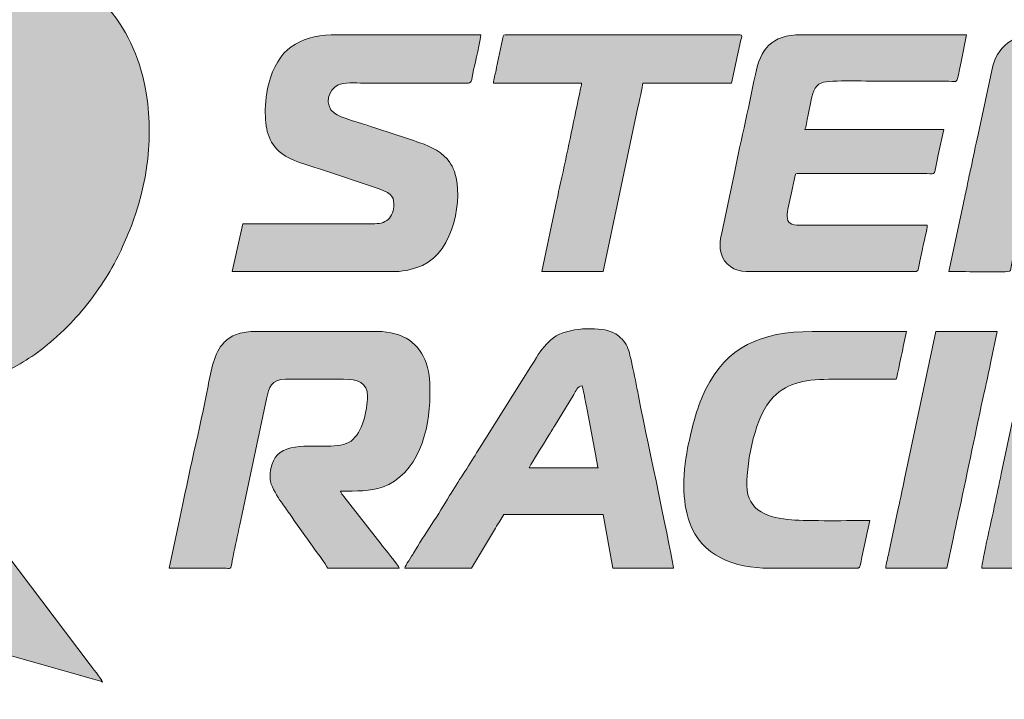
# Model space of a CAD drawing. Header units: millimetres. Extents: x 4 to 594, y -297 to -6.
# Tile 99 of 134: x 477 to 494, y -217 to -205. Entities that reach past the tile are written whole.
import ezdxf

# ---------------------------------------------------------------- set-up
doc = ezdxf.new("R2010")
doc.units = ezdxf.units.MM
doc.header["$MEASUREMENT"] = 0
doc.layers.add('Layer 1', color=7, linetype='Continuous', lineweight=0)

# ---------------------------------------------------------------- blocks, each defined once
blk = doc.blocks.new('Block_7')
at = {"layer": 'Layer 1', "true_color": 0x0d0a10, "transparency": 33554687}
h = blk.add_hatch(color=188, dxfattribs=at)
edge = h.paths.add_edge_path()
edge.add_spline(control_points=[(470.81, -208.4), (470.852, -208.38), (472.008, -208.176), (472.093, -208.16), (472.512, -208.078), (472.97, -208.008), (473.389, -207.922), (473.389, -207.922), (474.684, -207.685), (474.684, -207.685), (474.936, -207.641), (475.288, -207.52), (475.48, -207.91), (475.585, -208.125), (475.561, -208.377), (475.471, -208.59), (475.435, -208.678), (475.402, -208.73), (475.351, -208.804), (475.328, -208.838), (475.319, -208.84), (475.296, -208.868), (475.223, -208.955), (475.148, -209.008), (475.044, -209.059), (474.933, -209.114), (474.82, -209.125), (474.666, -209.135), (474.666, -209.135), (473.038, -209.3), (473.038, -209.3), (472.846, -209.324), (472.392, -209.355), (472.228, -209.386), (471.552, -209.511), (471.156, -210.332), (471.156, -211.014), (471.156, -211.282), (471.211, -211.496), (471.281, -211.698), (471.347, -211.888), (471.475, -212.059), (471.577, -212.213), (471.577, -212.213), (472.378, -213.431), (472.378, -213.431), (472.435, -213.516), (472.484, -213.592), (472.54, -213.679), (472.54, -213.679), (474.067, -215.997), (474.067, -215.997), (474.112, -216.066), (474.105, -216.056), (474.191, -216.079), (474.401, -216.136), (474.607, -216.197), (474.821, -216.259), (474.821, -216.259), (477.813, -217.111), (477.813, -217.111), (477.862, -217.123), (477.934, -217.141), (477.971, -217.159), (477.958, -217.112), (477.775, -216.888), (477.734, -216.833), (477.734, -216.833), (476.28, -214.908), (476.28, -214.908), (476.195, -214.794), (476.118, -214.696), (476.033, -214.582), (476.033, -214.582), (474.578, -212.657), (474.578, -212.657), (474.496, -212.548), (474.419, -212.449), (474.336, -212.338), (474.293, -212.28), (474.258, -212.234), (474.215, -212.177), (474.187, -212.139), (474.104, -212.045), (474.093, -212.007), (474.356, -212.007), (474.597, -212.04), (474.882, -212.04), (475.349, -212.04), (475.869, -211.876), (476.21, -211.705), (476.47, -211.575), (476.78, -211.393), (477.001, -211.2), (477.034, -211.171), (477.065, -211.143), (477.1, -211.116), (477.1, -211.116), (477.293, -210.941), (477.293, -210.941), (477.607, -210.627), (477.79, -210.398), (478.033, -210.018), (478.103, -209.909), (478.254, -209.639), (478.296, -209.536), (478.376, -209.339), (478.419, -209.274), (478.512, -209.017), (478.8, -208.219), (478.89, -207.319), (478.679, -206.471), (478.539, -205.908), (478.276, -205.45), (477.871, -205.044), (477.613, -204.787), (477.316, -204.594), (476.962, -204.473), (476.366, -204.27), (475.701, -204.3), (475.086, -204.522), (475.086, -204.522), (474.533, -204.714), (474.533, -204.714), (474.354, -204.786), (474.168, -204.833), (473.989, -204.904), (473.772, -204.99), (473.411, -205.098), (473.163, -205.191), (473.081, -205.222), (472.661, -205.348), (472.629, -205.391), (472.629, -205.391), (472.56, -205.506), (472.56, -205.506), (472.4, -205.747), (472.085, -206.28), (471.926, -206.546), (471.74, -206.858), (471.553, -207.154), (471.366, -207.465), (471.366, -207.465), (470.876, -208.271), (470.876, -208.271), (470.853, -208.31), (470.814, -208.352), (470.81, -208.4)], knot_values=[0, 0, 0, 0, 1, 1, 1, 2, 2, 2, 3, 3, 3, 4, 4, 4, 5, 5, 5, 6, 6, 6, 7, 7, 7, 8, 8, 8, 9, 9, 9, 10, 10, 10, 11, 11, 11, 12, 12, 12, 13, 13, 13, 14, 14, 14, 15, 15, 15, 16, 16, 16, 17, 17, 17, 18, 18, 18, 19, 19, 19, 20, 20, 20, 21, 21, 21, 22, 22, 22, 23, 23, 23, 24, 24, 24, 25, 25, 25, 26, 26, 26, 27, 27, 27, 28, 28, 28, 29, 29, 29, 30, 30, 30, 31, 31, 31, 32, 32, 32, 33, 33, 33, 34, 34, 34, 35, 35, 35, 36, 36, 36, 37, 37, 37, 38, 38, 38, 39, 39, 39, 40, 40, 40, 41, 41, 41, 42, 42, 42, 43, 43, 43, 44, 44, 44, 45, 45, 45, 46, 46, 46, 47, 47, 47, 48, 48, 48, 49, 49, 49, 49], degree=3, periodic=0)
h = blk.add_hatch(color=188, dxfattribs=at)
edge = h.paths.add_edge_path()
edge.add_spline(control_points=[(480.843, -207.05), (480.843, -207.386), (480.877, -207.626), (481.133, -207.83), (481.284, -207.95), (481.597, -208.034), (481.8, -208.102), (481.8, -208.102), (482.853, -208.453), (482.853, -208.453), (483.111, -208.538), (483.111, -208.615), (483.111, -208.768), (483.111, -208.87), (483.052, -208.968), (482.988, -209.012), (482.901, -209.071), (482.819, -209.07), (482.679, -209.07), (482.679, -209.07), (480.444, -209.07), (480.444, -209.07), (480.444, -209.07), (480.26, -209.912), (480.26, -209.912), (480.26, -209.912), (483.144, -209.913), (483.144, -209.913), (483.308, -209.912), (483.504, -209.855), (483.619, -209.804), (484.182, -209.553), (484.331, -208.596), (484.19, -208.175), (484.164, -208.097), (484.143, -208.051), (484.099, -207.985), (483.982, -207.814), (483.773, -207.705), (483.572, -207.638), (483.279, -207.54), (482.993, -207.449), (482.702, -207.351), (482.563, -207.305), (482.158, -207.194), (482.062, -207.117), (481.869, -206.963), (481.961, -206.704), (482.128, -206.618), (482.229, -206.566), (482.431, -206.586), (482.582, -206.586), (482.582, -206.586), (484.397, -206.587), (484.397, -206.587), (484.492, -206.587), (484.476, -206.574), (484.521, -206.344), (484.545, -206.225), (484.645, -205.817), (484.645, -205.733), (484.645, -205.733), (482.118, -205.733), (482.118, -205.733), (481.521, -205.733), (481.124, -205.914), (480.934, -206.493), (480.887, -206.634), (480.843, -206.869), (480.843, -207.05)], knot_values=[0, 0, 0, 0, 1, 1, 1, 2, 2, 2, 3, 3, 3, 4, 4, 4, 5, 5, 5, 6, 6, 6, 7, 7, 7, 8, 8, 8, 9, 9, 9, 10, 10, 10, 11, 11, 11, 12, 12, 12, 13, 13, 13, 14, 14, 14, 15, 15, 15, 16, 16, 16, 17, 17, 17, 18, 18, 18, 19, 19, 19, 20, 20, 20, 21, 21, 21, 22, 22, 22, 23, 23, 23, 23], degree=3, periodic=0)
h = blk.add_hatch(color=188, dxfattribs=at)
edge = h.paths.add_edge_path()
edge.add_spline(control_points=[(484.872, -206.586), (484.872, -206.586), (486.427, -206.586), (486.427, -206.586), (486.426, -206.627), (486.414, -206.655), (486.408, -206.686), (486.296, -207.201), (486.194, -207.738), (486.077, -208.245), (486.045, -208.384), (486.018, -208.515), (485.99, -208.655), (485.99, -208.655), (485.725, -209.912), (485.725, -209.912), (485.725, -209.912), (486.805, -209.912), (486.805, -209.912), (486.805, -209.912), (487.421, -207.008), (487.421, -207.008), (487.438, -206.928), (487.505, -206.645), (487.507, -206.586), (487.507, -206.586), (489.073, -206.586), (489.073, -206.586), (489.073, -206.586), (489.237, -205.822), (489.237, -205.822), (489.246, -205.786), (489.275, -205.733), (489.224, -205.733), (489.224, -205.733), (485.077, -205.733), (485.077, -205.733), (485.038, -205.733), (485.04, -205.778), (485.031, -205.817), (485.031, -205.817), (484.961, -206.146), (484.961, -206.146), (484.944, -206.222), (484.93, -206.288), (484.916, -206.36), (484.903, -206.424), (484.873, -206.521), (484.872, -206.586)], knot_values=[0, 0, 0, 0, 1, 1, 1, 2, 2, 2, 3, 3, 3, 4, 4, 4, 5, 5, 5, 6, 6, 6, 7, 7, 7, 8, 8, 8, 9, 9, 9, 10, 10, 10, 11, 11, 11, 12, 12, 12, 13, 13, 13, 14, 14, 14, 15, 15, 15, 16, 16, 16, 16], degree=3, periodic=0)
h = blk.add_hatch(color=188, dxfattribs=at)
edge = h.paths.add_edge_path()
edge.add_spline(control_points=[(489.332, -209.912), (489.332, -209.912), (492.334, -209.912), (492.334, -209.912), (492.376, -209.912), (492.382, -209.81), (492.398, -209.728), (492.413, -209.653), (492.427, -209.589), (492.443, -209.513), (492.459, -209.435), (492.529, -209.148), (492.529, -209.091), (492.529, -209.091), (490.228, -209.091), (490.228, -209.091), (489.943, -209.091), (490.081, -208.78), (490.137, -208.493), (490.153, -208.413), (490.172, -208.348), (490.186, -208.272), (490.205, -208.168), (490.172, -208.184), (490.369, -208.184), (490.369, -208.184), (492.518, -208.184), (492.518, -208.184), (492.701, -208.185), (492.631, -208.236), (492.723, -207.85), (492.723, -207.85), (492.82, -207.407), (492.82, -207.407), (492.82, -207.407), (490.369, -207.407), (490.369, -207.407), (490.386, -207.37), (490.405, -207.233), (490.418, -207.176), (490.437, -207.095), (490.451, -207.023), (490.467, -206.943), (490.499, -206.781), (490.519, -206.636), (490.664, -206.579), (490.797, -206.527), (491.552, -206.554), (491.773, -206.554), (492.151, -206.554), (492.529, -206.553), (492.907, -206.554), (493.077, -206.554), (493.038, -206.635), (493.124, -206.209), (493.124, -206.209), (493.22, -205.733), (493.22, -205.733), (493.22, -205.733), (490.304, -205.733), (490.304, -205.733), (489.771, -205.733), (489.582, -205.989), (489.493, -206.434), (489.369, -207.053), (489.218, -207.696), (489.093, -208.313), (489.093, -208.313), (488.893, -209.258), (488.893, -209.258), (488.87, -209.372), (488.861, -209.479), (488.888, -209.589), (488.939, -209.787), (489.129, -209.912), (489.332, -209.912)], knot_values=[0, 0, 0, 0, 1, 1, 1, 2, 2, 2, 3, 3, 3, 4, 4, 4, 5, 5, 5, 6, 6, 6, 7, 7, 7, 8, 8, 8, 9, 9, 9, 10, 10, 10, 11, 11, 11, 12, 12, 12, 13, 13, 13, 14, 14, 14, 15, 15, 15, 16, 16, 16, 17, 17, 17, 18, 18, 18, 19, 19, 19, 20, 20, 20, 21, 21, 21, 22, 22, 22, 23, 23, 23, 24, 24, 24, 25, 25, 25, 25], degree=3, periodic=0)
h = blk.add_hatch(color=188, dxfattribs=at)
edge = h.paths.add_edge_path()
edge.add_spline(control_points=[(492.907, -209.912), (493.129, -209.912), (493.739, -209.923), (493.945, -209.914), (494.013, -209.91), (493.995, -209.891), (494.007, -209.825), (494.007, -209.825), (494.558, -207.103), (494.558, -207.103), (494.571, -207.039), (494.589, -206.899), (494.656, -206.899), (494.693, -206.899), (494.696, -206.943), (494.704, -206.981), (494.712, -207.022), (494.716, -207.048), (494.725, -207.089), (494.725, -207.089), (495.069, -208.624), (495.069, -208.624), (495.131, -208.913), (495.203, -209.204), (495.262, -209.501), (495.33, -209.846), (495.514, -209.966), (495.876, -209.966), (496.271, -209.966), (496.479, -209.823), (496.676, -209.545), (496.676, -209.545), (496.813, -209.326), (496.813, -209.326), (496.836, -209.286), (496.857, -209.256), (496.881, -209.221), (496.928, -209.15), (496.974, -209.076), (497.021, -209.005), (497.021, -209.005), (497.365, -208.474), (497.365, -208.474), (497.389, -208.437), (497.409, -208.407), (497.434, -208.37), (497.459, -208.332), (497.475, -208.303), (497.501, -208.264), (497.501, -208.264), (497.986, -207.518), (497.986, -207.518), (498.01, -207.477), (498.028, -207.452), (498.054, -207.413), (498.054, -207.413), (498.332, -206.979), (498.332, -206.979), (498.358, -206.937), (498.373, -206.901), (498.436, -206.899), (498.468, -207.035), (498.408, -207.173), (498.37, -207.352), (498.37, -207.352), (497.799, -209.912), (497.799, -209.912), (497.799, -209.912), (498.879, -209.912), (498.879, -209.912), (498.879, -209.912), (499.025, -209.217), (499.025, -209.217), (499.044, -209.133), (499.057, -209.065), (499.074, -208.984), (499.074, -208.984), (499.47, -207.134), (499.47, -207.134), (499.496, -207.014), (499.656, -206.3), (499.656, -206.197), (499.656, -205.998), (499.574, -205.878), (499.419, -205.797), (499.174, -205.671), (498.778, -205.66), (498.503, -205.735), (498.064, -205.855), (497.93, -206.136), (497.723, -206.446), (497.504, -206.774), (497.285, -207.138), (497.067, -207.463), (497.067, -207.463), (496.256, -208.716), (496.256, -208.716), (496.175, -208.843), (496.046, -209.086), (495.965, -208.755), (495.777, -207.983), (495.608, -207.157), (495.425, -206.379), (495.406, -206.298), (495.392, -206.214), (495.37, -206.142), (495.258, -205.773), (494.955, -205.69), (494.559, -205.69), (494.147, -205.69), (493.789, -205.884), (493.684, -206.283), (493.684, -206.283), (493.425, -207.493), (493.425, -207.493), (493.377, -207.693), (493.343, -207.898), (493.295, -208.098), (493.272, -208.196), (493.251, -208.304), (493.232, -208.401), (493.211, -208.503), (493.187, -208.604), (493.167, -208.704), (493.167, -208.704), (492.907, -209.912), (492.907, -209.912)], knot_values=[0, 0, 0, 0, 1, 1, 1, 2, 2, 2, 3, 3, 3, 4, 4, 4, 5, 5, 5, 6, 6, 6, 7, 7, 7, 8, 8, 8, 9, 9, 9, 10, 10, 10, 11, 11, 11, 12, 12, 12, 13, 13, 13, 14, 14, 14, 15, 15, 15, 16, 16, 16, 17, 17, 17, 18, 18, 18, 19, 19, 19, 20, 20, 20, 21, 21, 21, 22, 22, 22, 23, 23, 23, 24, 24, 24, 25, 25, 25, 26, 26, 26, 27, 27, 27, 28, 28, 28, 29, 29, 29, 30, 30, 30, 31, 31, 31, 32, 32, 32, 33, 33, 33, 34, 34, 34, 35, 35, 35, 36, 36, 36, 37, 37, 37, 38, 38, 38, 39, 39, 39, 40, 40, 40, 41, 41, 41, 42, 42, 42, 42], degree=3, periodic=0)
h = blk.add_hatch(color=188, dxfattribs=at)
edge = h.paths.add_edge_path()
edge.add_spline(control_points=[(479.148, -215.15), (479.148, -215.15), (480.153, -215.151), (480.153, -215.151), (480.247, -215.152), (480.228, -215.183), (480.275, -214.939), (480.313, -214.748), (480.355, -214.575), (480.392, -214.386), (480.392, -214.386), (480.866, -212.16), (480.866, -212.16), (480.906, -211.959), (480.949, -211.813), (481.2, -211.813), (481.2, -211.813), (482.226, -211.813), (482.226, -211.813), (482.47, -211.813), (482.647, -211.87), (482.647, -212.115), (482.647, -212.363), (482.556, -212.761), (482.356, -212.904), (482.141, -213.058), (481.781, -212.956), (481.373, -213.012), (481.157, -213.042), (481.017, -213.13), (480.96, -213.323), (480.936, -213.409), (480.912, -213.525), (480.936, -213.621), (480.964, -213.731), (481.056, -213.889), (481.121, -213.976), (481.15, -214.014), (481.168, -214.046), (481.197, -214.084), (481.25, -214.155), (481.299, -214.225), (481.349, -214.299), (481.349, -214.299), (481.649, -214.722), (481.649, -214.722), (481.694, -214.788), (481.934, -215.109), (481.945, -215.15), (481.945, -215.15), (483.208, -215.15), (483.208, -215.15), (483.196, -215.102), (482.934, -214.782), (482.888, -214.726), (482.888, -214.726), (482.23, -213.882), (482.23, -213.882), (482.2, -213.842), (482.183, -213.84), (482.172, -213.789), (482.458, -213.789), (482.694, -213.793), (482.91, -213.718), (483.538, -213.499), (483.748, -212.705), (483.748, -212.105), (483.748, -211.87), (483.756, -211.754), (483.68, -211.525), (483.625, -211.361), (483.525, -211.217), (483.388, -211.126), (483.235, -211.025), (483.035, -210.971), (482.83, -210.971), (482.83, -210.971), (480.627, -210.971), (480.627, -210.971), (480.519, -210.971), (480.411, -210.995), (480.334, -211.023), (480.243, -211.056), (480.18, -211.099), (480.117, -211.162), (479.936, -211.343), (479.886, -211.663), (479.833, -211.936), (479.683, -212.701), (479.485, -213.508), (479.336, -214.269), (479.336, -214.269), (479.148, -215.15), (479.148, -215.15)], knot_values=[0, 0, 0, 0, 1, 1, 1, 2, 2, 2, 3, 3, 3, 4, 4, 4, 5, 5, 5, 6, 6, 6, 7, 7, 7, 8, 8, 8, 9, 9, 9, 10, 10, 10, 11, 11, 11, 12, 12, 12, 13, 13, 13, 14, 14, 14, 15, 15, 15, 16, 16, 16, 17, 17, 17, 18, 18, 18, 19, 19, 19, 20, 20, 20, 21, 21, 21, 22, 22, 22, 23, 23, 23, 24, 24, 24, 25, 25, 25, 26, 26, 26, 27, 27, 27, 28, 28, 28, 29, 29, 29, 30, 30, 30, 31, 31, 31, 31], degree=3, periodic=0)
h = blk.add_hatch(color=188, dxfattribs=at)
edge = h.paths.add_edge_path()
edge.add_spline(control_points=[(483.306, -215.15), (483.306, -215.15), (484.483, -215.15), (484.483, -215.15), (484.483, -215.15), (484.764, -214.676), (484.764, -214.676), (484.811, -214.597), (484.858, -214.523), (484.907, -214.441), (484.957, -214.357), (485.004, -214.277), (485.055, -214.2), (485.055, -214.2), (486.805, -214.2), (486.805, -214.2), (486.805, -214.2), (486.977, -215.15), (486.977, -215.15), (486.977, -215.15), (488.047, -215.15), (488.047, -215.15), (488.047, -215.05), (487.546, -212.688), (487.491, -212.411), (487.436, -212.133), (487.345, -211.663), (487.28, -211.392), (487.253, -211.278), (487.215, -211.181), (487.142, -211.108), (487.062, -211.029), (487.013, -210.989), (486.885, -210.955), (486.631, -210.889), (486.103, -210.909), (485.884, -211.119), (485.671, -211.323), (485.704, -211.323), (485.53, -211.586), (485.53, -211.586), (484.735, -212.853), (484.735, -212.853), (484.681, -212.944), (484.627, -213.021), (484.573, -213.112), (484.431, -213.351), (484.24, -213.627), (484.097, -213.868), (483.907, -214.191), (483.651, -214.56), (483.46, -214.884), (483.432, -214.931), (483.31, -215.102), (483.306, -215.15)], knot_values=[0, 0, 0, 0, 1, 1, 1, 2, 2, 2, 3, 3, 3, 4, 4, 4, 5, 5, 5, 6, 6, 6, 7, 7, 7, 8, 8, 8, 9, 9, 9, 10, 10, 10, 11, 11, 11, 12, 12, 12, 13, 13, 13, 14, 14, 14, 15, 15, 15, 16, 16, 16, 17, 17, 17, 18, 18, 18, 18], degree=3, periodic=0)
edge = h.paths.add_edge_path()
edge.add_spline(control_points=[(486.437, -211.932), (486.437, -211.932), (486.476, -212.109), (486.476, -212.109), (486.488, -212.176), (486.501, -212.235), (486.51, -212.291), (486.51, -212.291), (486.681, -213.2), (486.681, -213.2), (486.69, -213.24), (486.707, -213.356), (486.718, -213.379), (486.718, -213.379), (485.498, -213.379), (485.498, -213.379), (485.572, -213.238), (485.741, -212.981), (485.832, -212.828), (485.853, -212.793), (485.869, -212.77), (485.89, -212.734), (485.911, -212.699), (485.925, -212.674), (485.947, -212.64), (485.947, -212.64), (486.289, -212.085), (486.289, -212.085), (486.31, -212.051), (486.32, -212.023), (486.344, -211.99), (486.371, -211.954), (486.384, -211.933), (486.437, -211.932), (486.437, -211.932), (486.437, -211.932), (486.437, -211.932)], knot_values=[0, 0, 0, 0, 1, 1, 1, 2, 2, 2, 3, 3, 3, 4, 4, 4, 5, 5, 5, 6, 6, 6, 7, 7, 7, 8, 8, 8, 9, 9, 9, 10, 10, 10, 11, 11, 11, 12, 12, 12, 12], degree=3, periodic=0)
h = blk.add_hatch(color=188, dxfattribs=at)
edge = h.paths.add_edge_path()
edge.add_spline(control_points=[(488.23, -213.703), (488.23, -213.946), (488.269, -214.152), (488.331, -214.336), (488.535, -214.934), (489.125, -215.15), (489.742, -215.15), (489.742, -215.15), (491.308, -215.15), (491.308, -215.15), (491.348, -215.15), (491.357, -215.041), (491.374, -214.957), (491.374, -214.957), (491.513, -214.308), (491.513, -214.308), (491.172, -214.308), (490.426, -214.32), (490.132, -214.296), (489.748, -214.266), (489.343, -214.147), (489.343, -213.692), (489.343, -213.247), (489.491, -212.446), (489.81, -212.129), (490.077, -211.862), (490.402, -211.813), (490.876, -211.813), (491.243, -211.813), (491.611, -211.813), (491.978, -211.813), (491.999, -211.77), (492.094, -211.277), (492.116, -211.184), (492.116, -211.184), (492.161, -210.971), (492.161, -210.971), (491.607, -210.971), (491.053, -210.971), (490.498, -210.971), (489.58, -210.971), (488.991, -211.247), (488.615, -211.993), (488.478, -212.267), (488.378, -212.647), (488.316, -212.946), (488.268, -213.175), (488.23, -213.426), (488.23, -213.703)], knot_values=[0, 0, 0, 0, 1, 1, 1, 2, 2, 2, 3, 3, 3, 4, 4, 4, 5, 5, 5, 6, 6, 6, 7, 7, 7, 8, 8, 8, 9, 9, 9, 10, 10, 10, 11, 11, 11, 12, 12, 12, 13, 13, 13, 14, 14, 14, 15, 15, 15, 16, 16, 16, 16], degree=3, periodic=0)
h = blk.add_hatch(color=188, dxfattribs=at)
edge = h.paths.add_edge_path()
edge.add_spline(control_points=[(491.794, -215.15), (491.794, -215.15), (492.874, -215.15), (492.874, -215.15), (492.874, -215.15), (492.983, -214.632), (492.983, -214.632), (493.019, -214.46), (493.055, -214.286), (493.095, -214.107), (493.248, -213.418), (493.385, -212.715), (493.539, -212.024), (493.579, -211.845), (493.615, -211.673), (493.651, -211.499), (493.651, -211.499), (493.76, -210.971), (493.76, -210.971), (493.76, -210.971), (492.68, -210.971), (492.68, -210.971), (492.68, -210.971), (492.128, -213.573), (492.128, -213.573), (492.092, -213.746), (492.056, -213.918), (492.016, -214.098), (492.016, -214.098), (491.849, -214.881), (491.849, -214.881), (491.833, -214.961), (491.801, -215.07), (491.794, -215.15)], knot_values=[0, 0, 0, 0, 1, 1, 1, 2, 2, 2, 3, 3, 3, 4, 4, 4, 5, 5, 5, 6, 6, 6, 7, 7, 7, 8, 8, 8, 9, 9, 9, 10, 10, 10, 11, 11, 11, 11], degree=3, periodic=0)
h = blk.add_hatch(color=188, dxfattribs=at)
edge = h.paths.add_edge_path()
edge.add_spline(control_points=[(493.49, -215.15), (493.49, -215.15), (494.429, -215.15), (494.429, -215.15), (494.472, -215.15), (494.471, -215.078), (494.49, -214.994), (494.49, -214.994), (494.765, -213.704), (494.765, -213.704), (494.789, -213.583), (494.818, -213.463), (494.842, -213.339), (494.866, -213.219), (494.893, -213.091), (494.922, -212.964), (494.922, -212.964), (495.04, -212.413), (495.04, -212.413), (495.048, -212.377), (495.049, -212.357), (495.063, -212.328), (495.167, -212.114), (495.293, -212.515), (495.341, -212.629), (495.341, -212.629), (495.689, -213.447), (495.689, -213.447), (495.864, -213.84), (496.038, -214.278), (496.212, -214.675), (496.24, -214.74), (496.267, -214.813), (496.301, -214.877), (496.473, -215.196), (496.768, -215.193), (497.075, -215.193), (497.5, -215.193), (497.793, -214.95), (497.888, -214.559), (497.888, -214.559), (498.014, -213.961), (498.014, -213.961), (498.153, -213.27), (498.32, -212.569), (498.459, -211.879), (498.459, -211.879), (498.652, -210.971), (498.652, -210.971), (498.598, -210.971), (497.703, -210.957), (497.679, -210.981), (497.666, -210.993), (497.654, -211.075), (497.65, -211.092), (497.65, -211.092), (497.107, -213.659), (497.107, -213.659), (497.089, -213.745), (497.082, -213.854), (497, -213.854), (496.957, -213.854), (496.941, -213.8), (496.927, -213.765), (496.927, -213.765), (496.578, -212.947), (496.578, -212.947), (496.341, -212.407), (496.118, -211.849), (495.88, -211.313), (495.837, -211.215), (495.821, -211.179), (495.75, -211.108), (495.688, -211.046), (495.633, -211.012), (495.543, -210.98), (495.463, -210.951), (495.372, -210.928), (495.261, -210.927), (495.261, -210.927), (495.121, -210.927), (495.121, -210.927), (494.789, -210.944), (494.529, -210.997), (494.338, -211.311), (494.25, -211.456), (494.229, -211.64), (494.187, -211.83), (494.187, -211.83), (493.834, -213.486), (493.834, -213.486), (493.798, -213.669), (493.754, -213.856), (493.717, -214.039), (493.698, -214.134), (493.49, -215.061), (493.49, -215.15)], knot_values=[0, 0, 0, 0, 1, 1, 1, 2, 2, 2, 3, 3, 3, 4, 4, 4, 5, 5, 5, 6, 6, 6, 7, 7, 7, 8, 8, 8, 9, 9, 9, 10, 10, 10, 11, 11, 11, 12, 12, 12, 13, 13, 13, 14, 14, 14, 15, 15, 15, 16, 16, 16, 17, 17, 17, 18, 18, 18, 19, 19, 19, 20, 20, 20, 21, 21, 21, 22, 22, 22, 23, 23, 23, 24, 24, 24, 25, 25, 25, 26, 26, 26, 27, 27, 27, 28, 28, 28, 29, 29, 29, 30, 30, 30, 31, 31, 31, 32, 32, 32, 32], degree=3, periodic=0)
at = {"layer": 'Layer 1'}
for points, knots in [([(470.81, -208.4), (470.852, -208.38), (472.008, -208.176), (472.093, -208.16), (472.512, -208.078), (472.97, -208.008), (473.389, -207.922), (473.389, -207.922), (474.684, -207.685), (474.684, -207.685), (474.936, -207.641), (475.288, -207.52), (475.48, -207.91), (475.585, -208.125), (475.561, -208.377), (475.471, -208.59), (475.435, -208.678), (475.402, -208.73), (475.351, -208.804), (475.328, -208.838), (475.319, -208.84), (475.296, -208.868), (475.223, -208.955), (475.148, -209.008), (475.044, -209.059), (474.933, -209.114), (474.82, -209.125), (474.666, -209.135), (474.666, -209.135), (473.038, -209.3), (473.038, -209.3), (472.846, -209.324), (472.392, -209.355), (472.228, -209.386), (471.552, -209.511), (471.156, -210.332), (471.156, -211.014), (471.156, -211.282), (471.211, -211.496), (471.281, -211.698), (471.347, -211.888), (471.475, -212.059), (471.577, -212.213), (471.577, -212.213), (472.378, -213.431), (472.378, -213.431), (472.435, -213.516), (472.484, -213.592), (472.54, -213.679), (472.54, -213.679), (474.067, -215.997), (474.067, -215.997), (474.112, -216.066), (474.105, -216.056), (474.191, -216.079), (474.401, -216.136), (474.607, -216.197), (474.821, -216.259), (474.821, -216.259), (477.813, -217.111), (477.813, -217.111), (477.862, -217.123), (477.934, -217.141), (477.971, -217.159), (477.958, -217.112), (477.775, -216.888), (477.734, -216.833), (477.734, -216.833), (476.28, -214.908), (476.28, -214.908), (476.195, -214.794), (476.118, -214.696), (476.033, -214.582), (476.033, -214.582), (474.578, -212.657), (474.578, -212.657), (474.496, -212.548), (474.419, -212.449), (474.336, -212.338), (474.293, -212.28), (474.258, -212.234), (474.215, -212.177), (474.187, -212.139), (474.104, -212.045), (474.093, -212.007), (474.356, -212.007), (474.597, -212.04), (474.882, -212.04), (475.349, -212.04), (475.869, -211.876), (476.21, -211.705), (476.47, -211.575), (476.78, -211.393), (477.001, -211.2), (477.034, -211.171), (477.065, -211.143), (477.1, -211.116), (477.1, -211.116), (477.293, -210.941), (477.293, -210.941), (477.607, -210.627), (477.79, -210.398), (478.033, -210.018), (478.103, -209.909), (478.254, -209.639), (478.296, -209.536), (478.376, -209.339), (478.419, -209.274), (478.512, -209.017), (478.8, -208.219), (478.89, -207.319), (478.679, -206.471), (478.539, -205.908), (478.276, -205.45), (477.871, -205.044), (477.613, -204.787), (477.316, -204.594), (476.962, -204.473), (476.366, -204.27), (475.701, -204.3), (475.086, -204.522), (475.086, -204.522), (474.533, -204.714), (474.533, -204.714), (474.354, -204.786), (474.168, -204.833), (473.989, -204.904), (473.772, -204.99), (473.411, -205.098), (473.163, -205.191), (473.081, -205.222), (472.661, -205.348), (472.629, -205.391), (472.629, -205.391), (472.56, -205.506), (472.56, -205.506), (472.4, -205.747), (472.085, -206.28), (471.926, -206.546), (471.74, -206.858), (471.553, -207.154), (471.366, -207.465), (471.366, -207.465), (470.876, -208.271), (470.876, -208.271), (470.853, -208.31), (470.814, -208.352), (470.81, -208.4)], [0, 0, 0, 0, 1, 1, 1, 2, 2, 2, 3, 3, 3, 4, 4, 4, 5, 5, 5, 6, 6, 6, 7, 7, 7, 8, 8, 8, 9, 9, 9, 10, 10, 10, 11, 11, 11, 12, 12, 12, 13, 13, 13, 14, 14, 14, 15, 15, 15, 16, 16, 16, 17, 17, 17, 18, 18, 18, 19, 19, 19, 20, 20, 20, 21, 21, 21, 22, 22, 22, 23, 23, 23, 24, 24, 24, 25, 25, 25, 26, 26, 26, 27, 27, 27, 28, 28, 28, 29, 29, 29, 30, 30, 30, 31, 31, 31, 32, 32, 32, 33, 33, 33, 34, 34, 34, 35, 35, 35, 36, 36, 36, 37, 37, 37, 38, 38, 38, 39, 39, 39, 40, 40, 40, 41, 41, 41, 42, 42, 42, 43, 43, 43, 44, 44, 44, 45, 45, 45, 46, 46, 46, 47, 47, 47, 48, 48, 48, 49, 49, 49, 49]), ([(480.843, -207.05), (480.843, -207.386), (480.877, -207.626), (481.133, -207.83), (481.284, -207.95), (481.597, -208.034), (481.8, -208.102), (481.8, -208.102), (482.853, -208.453), (482.853, -208.453), (483.111, -208.538), (483.111, -208.615), (483.111, -208.768), (483.111, -208.87), (483.052, -208.968), (482.988, -209.012), (482.901, -209.071), (482.819, -209.07), (482.679, -209.07), (482.679, -209.07), (480.444, -209.07), (480.444, -209.07), (480.444, -209.07), (480.26, -209.912), (480.26, -209.912), (480.26, -209.912), (483.144, -209.913), (483.144, -209.913), (483.308, -209.912), (483.504, -209.855), (483.619, -209.804), (484.182, -209.553), (484.331, -208.596), (484.19, -208.175), (484.164, -208.097), (484.143, -208.051), (484.099, -207.985), (483.982, -207.814), (483.773, -207.705), (483.572, -207.638), (483.279, -207.54), (482.993, -207.449), (482.702, -207.351), (482.563, -207.305), (482.158, -207.194), (482.062, -207.117), (481.869, -206.963), (481.961, -206.704), (482.128, -206.618), (482.229, -206.566), (482.431, -206.586), (482.582, -206.586), (482.582, -206.586), (484.397, -206.587), (484.397, -206.587), (484.492, -206.587), (484.476, -206.574), (484.521, -206.344), (484.545, -206.225), (484.645, -205.817), (484.645, -205.733), (484.645, -205.733), (482.118, -205.733), (482.118, -205.733), (481.521, -205.733), (481.124, -205.914), (480.934, -206.493), (480.887, -206.634), (480.843, -206.869), (480.843, -207.05)], [0, 0, 0, 0, 1, 1, 1, 2, 2, 2, 3, 3, 3, 4, 4, 4, 5, 5, 5, 6, 6, 6, 7, 7, 7, 8, 8, 8, 9, 9, 9, 10, 10, 10, 11, 11, 11, 12, 12, 12, 13, 13, 13, 14, 14, 14, 15, 15, 15, 16, 16, 16, 17, 17, 17, 18, 18, 18, 19, 19, 19, 20, 20, 20, 21, 21, 21, 22, 22, 22, 23, 23, 23, 23]), ([(484.872, -206.586), (484.872, -206.586), (486.427, -206.586), (486.427, -206.586), (486.426, -206.627), (486.414, -206.655), (486.408, -206.686), (486.296, -207.201), (486.194, -207.738), (486.077, -208.245), (486.045, -208.384), (486.018, -208.515), (485.99, -208.655), (485.99, -208.655), (485.725, -209.912), (485.725, -209.912), (485.725, -209.912), (486.805, -209.912), (486.805, -209.912), (486.805, -209.912), (487.421, -207.008), (487.421, -207.008), (487.438, -206.928), (487.505, -206.645), (487.507, -206.586), (487.507, -206.586), (489.073, -206.586), (489.073, -206.586), (489.073, -206.586), (489.237, -205.822), (489.237, -205.822), (489.246, -205.786), (489.275, -205.733), (489.224, -205.733), (489.224, -205.733), (485.077, -205.733), (485.077, -205.733), (485.038, -205.733), (485.04, -205.778), (485.031, -205.817), (485.031, -205.817), (484.961, -206.146), (484.961, -206.146), (484.944, -206.222), (484.93, -206.288), (484.916, -206.36), (484.903, -206.424), (484.873, -206.521), (484.872, -206.586)], [0, 0, 0, 0, 1, 1, 1, 2, 2, 2, 3, 3, 3, 4, 4, 4, 5, 5, 5, 6, 6, 6, 7, 7, 7, 8, 8, 8, 9, 9, 9, 10, 10, 10, 11, 11, 11, 12, 12, 12, 13, 13, 13, 14, 14, 14, 15, 15, 15, 16, 16, 16, 16]), ([(489.332, -209.912), (489.332, -209.912), (492.334, -209.912), (492.334, -209.912), (492.376, -209.912), (492.382, -209.81), (492.398, -209.728), (492.413, -209.653), (492.427, -209.589), (492.443, -209.513), (492.459, -209.435), (492.529, -209.148), (492.529, -209.091), (492.529, -209.091), (490.228, -209.091), (490.228, -209.091), (489.943, -209.091), (490.081, -208.78), (490.137, -208.493), (490.153, -208.413), (490.172, -208.348), (490.186, -208.272), (490.205, -208.168), (490.172, -208.184), (490.369, -208.184), (490.369, -208.184), (492.518, -208.184), (492.518, -208.184), (492.701, -208.185), (492.631, -208.236), (492.723, -207.85), (492.723, -207.85), (492.82, -207.407), (492.82, -207.407), (492.82, -207.407), (490.369, -207.407), (490.369, -207.407), (490.386, -207.37), (490.405, -207.233), (490.418, -207.176), (490.437, -207.095), (490.451, -207.023), (490.467, -206.943), (490.499, -206.781), (490.519, -206.636), (490.664, -206.579), (490.797, -206.527), (491.552, -206.554), (491.773, -206.554), (492.151, -206.554), (492.529, -206.553), (492.907, -206.554), (493.077, -206.554), (493.038, -206.635), (493.124, -206.209), (493.124, -206.209), (493.22, -205.733), (493.22, -205.733), (493.22, -205.733), (490.304, -205.733), (490.304, -205.733), (489.771, -205.733), (489.582, -205.989), (489.493, -206.434), (489.369, -207.053), (489.218, -207.696), (489.093, -208.313), (489.093, -208.313), (488.893, -209.258), (488.893, -209.258), (488.87, -209.372), (488.861, -209.479), (488.888, -209.589), (488.939, -209.787), (489.129, -209.912), (489.332, -209.912)], [0, 0, 0, 0, 1, 1, 1, 2, 2, 2, 3, 3, 3, 4, 4, 4, 5, 5, 5, 6, 6, 6, 7, 7, 7, 8, 8, 8, 9, 9, 9, 10, 10, 10, 11, 11, 11, 12, 12, 12, 13, 13, 13, 14, 14, 14, 15, 15, 15, 16, 16, 16, 17, 17, 17, 18, 18, 18, 19, 19, 19, 20, 20, 20, 21, 21, 21, 22, 22, 22, 23, 23, 23, 24, 24, 24, 25, 25, 25, 25]), ([(492.907, -209.912), (493.129, -209.912), (493.739, -209.923), (493.945, -209.914), (494.013, -209.91), (493.995, -209.891), (494.007, -209.825), (494.007, -209.825), (494.558, -207.103), (494.558, -207.103), (494.571, -207.039), (494.589, -206.899), (494.656, -206.899), (494.693, -206.899), (494.696, -206.943), (494.704, -206.981), (494.712, -207.022), (494.716, -207.048), (494.725, -207.089), (494.725, -207.089), (495.069, -208.624), (495.069, -208.624), (495.131, -208.913), (495.203, -209.204), (495.262, -209.501), (495.33, -209.846), (495.514, -209.966), (495.876, -209.966), (496.271, -209.966), (496.479, -209.823), (496.676, -209.545), (496.676, -209.545), (496.813, -209.326), (496.813, -209.326), (496.836, -209.286), (496.857, -209.256), (496.881, -209.221), (496.928, -209.15), (496.974, -209.076), (497.021, -209.005), (497.021, -209.005), (497.365, -208.474), (497.365, -208.474), (497.389, -208.437), (497.409, -208.407), (497.434, -208.37), (497.459, -208.332), (497.475, -208.303), (497.501, -208.264), (497.501, -208.264), (497.986, -207.518), (497.986, -207.518), (498.01, -207.477), (498.028, -207.452), (498.054, -207.413), (498.054, -207.413), (498.332, -206.979), (498.332, -206.979), (498.358, -206.937), (498.373, -206.901), (498.436, -206.899), (498.468, -207.035), (498.408, -207.173), (498.37, -207.352), (498.37, -207.352), (497.799, -209.912), (497.799, -209.912), (497.799, -209.912), (498.879, -209.912), (498.879, -209.912), (498.879, -209.912), (499.025, -209.217), (499.025, -209.217), (499.044, -209.133), (499.057, -209.065), (499.074, -208.984), (499.074, -208.984), (499.47, -207.134), (499.47, -207.134), (499.496, -207.014), (499.656, -206.3), (499.656, -206.197), (499.656, -205.998), (499.574, -205.878), (499.419, -205.797), (499.174, -205.671), (498.778, -205.66), (498.503, -205.735), (498.064, -205.855), (497.93, -206.136), (497.723, -206.446), (497.504, -206.774), (497.285, -207.138), (497.067, -207.463), (497.067, -207.463), (496.256, -208.716), (496.256, -208.716), (496.175, -208.843), (496.046, -209.086), (495.965, -208.755), (495.777, -207.983), (495.608, -207.157), (495.425, -206.379), (495.406, -206.298), (495.392, -206.214), (495.37, -206.142), (495.258, -205.773), (494.955, -205.69), (494.559, -205.69), (494.147, -205.69), (493.789, -205.884), (493.684, -206.283), (493.684, -206.283), (493.425, -207.493), (493.425, -207.493), (493.377, -207.693), (493.343, -207.898), (493.295, -208.098), (493.272, -208.196), (493.251, -208.304), (493.232, -208.401), (493.211, -208.503), (493.187, -208.604), (493.167, -208.704), (493.167, -208.704), (492.907, -209.912), (492.907, -209.912)], [0, 0, 0, 0, 1, 1, 1, 2, 2, 2, 3, 3, 3, 4, 4, 4, 5, 5, 5, 6, 6, 6, 7, 7, 7, 8, 8, 8, 9, 9, 9, 10, 10, 10, 11, 11, 11, 12, 12, 12, 13, 13, 13, 14, 14, 14, 15, 15, 15, 16, 16, 16, 17, 17, 17, 18, 18, 18, 19, 19, 19, 20, 20, 20, 21, 21, 21, 22, 22, 22, 23, 23, 23, 24, 24, 24, 25, 25, 25, 26, 26, 26, 27, 27, 27, 28, 28, 28, 29, 29, 29, 30, 30, 30, 31, 31, 31, 32, 32, 32, 33, 33, 33, 34, 34, 34, 35, 35, 35, 36, 36, 36, 37, 37, 37, 38, 38, 38, 39, 39, 39, 40, 40, 40, 41, 41, 41, 42, 42, 42, 42]), ([(479.148, -215.15), (479.148, -215.15), (480.153, -215.151), (480.153, -215.151), (480.247, -215.152), (480.228, -215.183), (480.275, -214.939), (480.313, -214.748), (480.355, -214.575), (480.392, -214.386), (480.392, -214.386), (480.866, -212.16), (480.866, -212.16), (480.906, -211.959), (480.949, -211.813), (481.2, -211.813), (481.2, -211.813), (482.226, -211.813), (482.226, -211.813), (482.47, -211.813), (482.647, -211.87), (482.647, -212.115), (482.647, -212.363), (482.556, -212.761), (482.356, -212.904), (482.141, -213.058), (481.781, -212.956), (481.373, -213.012), (481.157, -213.042), (481.017, -213.13), (480.96, -213.323), (480.936, -213.409), (480.912, -213.525), (480.936, -213.621), (480.964, -213.731), (481.056, -213.889), (481.121, -213.976), (481.15, -214.014), (481.168, -214.046), (481.197, -214.084), (481.25, -214.155), (481.299, -214.225), (481.349, -214.299), (481.349, -214.299), (481.649, -214.722), (481.649, -214.722), (481.694, -214.788), (481.934, -215.109), (481.945, -215.15), (481.945, -215.15), (483.208, -215.15), (483.208, -215.15), (483.196, -215.102), (482.934, -214.782), (482.888, -214.726), (482.888, -214.726), (482.23, -213.882), (482.23, -213.882), (482.2, -213.842), (482.183, -213.84), (482.172, -213.789), (482.458, -213.789), (482.694, -213.793), (482.91, -213.718), (483.538, -213.499), (483.748, -212.705), (483.748, -212.105), (483.748, -211.87), (483.756, -211.754), (483.68, -211.525), (483.625, -211.361), (483.525, -211.217), (483.388, -211.126), (483.235, -211.025), (483.035, -210.971), (482.83, -210.971), (482.83, -210.971), (480.627, -210.971), (480.627, -210.971), (480.519, -210.971), (480.411, -210.995), (480.334, -211.023), (480.243, -211.056), (480.18, -211.099), (480.117, -211.162), (479.936, -211.343), (479.886, -211.663), (479.833, -211.936), (479.683, -212.701), (479.485, -213.508), (479.336, -214.269), (479.336, -214.269), (479.148, -215.15), (479.148, -215.15)], [0, 0, 0, 0, 1, 1, 1, 2, 2, 2, 3, 3, 3, 4, 4, 4, 5, 5, 5, 6, 6, 6, 7, 7, 7, 8, 8, 8, 9, 9, 9, 10, 10, 10, 11, 11, 11, 12, 12, 12, 13, 13, 13, 14, 14, 14, 15, 15, 15, 16, 16, 16, 17, 17, 17, 18, 18, 18, 19, 19, 19, 20, 20, 20, 21, 21, 21, 22, 22, 22, 23, 23, 23, 24, 24, 24, 25, 25, 25, 26, 26, 26, 27, 27, 27, 28, 28, 28, 29, 29, 29, 30, 30, 30, 31, 31, 31, 31]), ([(483.306, -215.15), (483.306, -215.15), (484.483, -215.15), (484.483, -215.15), (484.483, -215.15), (484.764, -214.676), (484.764, -214.676), (484.811, -214.597), (484.858, -214.523), (484.907, -214.441), (484.957, -214.357), (485.004, -214.277), (485.055, -214.2), (485.055, -214.2), (486.805, -214.2), (486.805, -214.2), (486.805, -214.2), (486.977, -215.15), (486.977, -215.15), (486.977, -215.15), (488.047, -215.15), (488.047, -215.15), (488.047, -215.05), (487.546, -212.688), (487.491, -212.411), (487.436, -212.133), (487.345, -211.663), (487.28, -211.392), (487.253, -211.278), (487.215, -211.181), (487.142, -211.108), (487.062, -211.029), (487.013, -210.989), (486.885, -210.955), (486.631, -210.889), (486.103, -210.909), (485.884, -211.119), (485.671, -211.323), (485.704, -211.323), (485.53, -211.586), (485.53, -211.586), (484.735, -212.853), (484.735, -212.853), (484.681, -212.944), (484.627, -213.021), (484.573, -213.112), (484.431, -213.351), (484.24, -213.627), (484.097, -213.868), (483.907, -214.191), (483.651, -214.56), (483.46, -214.884), (483.432, -214.931), (483.31, -215.102), (483.306, -215.15)], [0, 0, 0, 0, 1, 1, 1, 2, 2, 2, 3, 3, 3, 4, 4, 4, 5, 5, 5, 6, 6, 6, 7, 7, 7, 8, 8, 8, 9, 9, 9, 10, 10, 10, 11, 11, 11, 12, 12, 12, 13, 13, 13, 14, 14, 14, 15, 15, 15, 16, 16, 16, 17, 17, 17, 18, 18, 18, 18]), ([(488.23, -213.703), (488.23, -213.946), (488.269, -214.152), (488.331, -214.336), (488.535, -214.934), (489.125, -215.15), (489.742, -215.15), (489.742, -215.15), (491.308, -215.15), (491.308, -215.15), (491.348, -215.15), (491.357, -215.041), (491.374, -214.957), (491.374, -214.957), (491.513, -214.308), (491.513, -214.308), (491.172, -214.308), (490.426, -214.32), (490.132, -214.296), (489.748, -214.266), (489.343, -214.147), (489.343, -213.692), (489.343, -213.247), (489.491, -212.446), (489.81, -212.129), (490.077, -211.862), (490.402, -211.813), (490.876, -211.813), (491.243, -211.813), (491.611, -211.813), (491.978, -211.813), (491.999, -211.77), (492.094, -211.277), (492.116, -211.184), (492.116, -211.184), (492.161, -210.971), (492.161, -210.971), (491.607, -210.971), (491.053, -210.971), (490.498, -210.971), (489.58, -210.971), (488.991, -211.247), (488.615, -211.993), (488.478, -212.267), (488.378, -212.647), (488.316, -212.946), (488.268, -213.175), (488.23, -213.426), (488.23, -213.703)], [0, 0, 0, 0, 1, 1, 1, 2, 2, 2, 3, 3, 3, 4, 4, 4, 5, 5, 5, 6, 6, 6, 7, 7, 7, 8, 8, 8, 9, 9, 9, 10, 10, 10, 11, 11, 11, 12, 12, 12, 13, 13, 13, 14, 14, 14, 15, 15, 15, 16, 16, 16, 16]), ([(491.794, -215.15), (491.794, -215.15), (492.874, -215.15), (492.874, -215.15), (492.874, -215.15), (492.983, -214.632), (492.983, -214.632), (493.019, -214.46), (493.055, -214.286), (493.095, -214.107), (493.248, -213.418), (493.385, -212.715), (493.539, -212.024), (493.579, -211.845), (493.615, -211.673), (493.651, -211.499), (493.651, -211.499), (493.76, -210.971), (493.76, -210.971), (493.76, -210.971), (492.68, -210.971), (492.68, -210.971), (492.68, -210.971), (492.128, -213.573), (492.128, -213.573), (492.092, -213.746), (492.056, -213.918), (492.016, -214.098), (492.016, -214.098), (491.849, -214.881), (491.849, -214.881), (491.833, -214.961), (491.801, -215.07), (491.794, -215.15)], [0, 0, 0, 0, 1, 1, 1, 2, 2, 2, 3, 3, 3, 4, 4, 4, 5, 5, 5, 6, 6, 6, 7, 7, 7, 8, 8, 8, 9, 9, 9, 10, 10, 10, 11, 11, 11, 11]), ([(493.49, -215.15), (493.49, -215.15), (494.429, -215.15), (494.429, -215.15), (494.472, -215.15), (494.471, -215.078), (494.49, -214.994), (494.49, -214.994), (494.765, -213.704), (494.765, -213.704), (494.789, -213.583), (494.818, -213.463), (494.842, -213.339), (494.866, -213.219), (494.893, -213.091), (494.922, -212.964), (494.922, -212.964), (495.04, -212.413), (495.04, -212.413), (495.048, -212.377), (495.049, -212.357), (495.063, -212.328), (495.167, -212.114), (495.293, -212.515), (495.341, -212.629), (495.341, -212.629), (495.689, -213.447), (495.689, -213.447), (495.864, -213.84), (496.038, -214.278), (496.212, -214.675), (496.24, -214.74), (496.267, -214.813), (496.301, -214.877), (496.473, -215.196), (496.768, -215.193), (497.075, -215.193), (497.5, -215.193), (497.793, -214.95), (497.888, -214.559), (497.888, -214.559), (498.014, -213.961), (498.014, -213.961), (498.153, -213.27), (498.32, -212.569), (498.459, -211.879), (498.459, -211.879), (498.652, -210.971), (498.652, -210.971), (498.598, -210.971), (497.703, -210.957), (497.679, -210.981), (497.666, -210.993), (497.654, -211.075), (497.65, -211.092), (497.65, -211.092), (497.107, -213.659), (497.107, -213.659), (497.089, -213.745), (497.082, -213.854), (497, -213.854), (496.957, -213.854), (496.941, -213.8), (496.927, -213.765), (496.927, -213.765), (496.578, -212.947), (496.578, -212.947), (496.341, -212.407), (496.118, -211.849), (495.88, -211.313), (495.837, -211.215), (495.821, -211.179), (495.75, -211.108), (495.688, -211.046), (495.633, -211.012), (495.543, -210.98), (495.463, -210.951), (495.372, -210.928), (495.261, -210.927), (495.261, -210.927), (495.121, -210.927), (495.121, -210.927), (494.789, -210.944), (494.529, -210.997), (494.338, -211.311), (494.25, -211.456), (494.229, -211.64), (494.187, -211.83), (494.187, -211.83), (493.834, -213.486), (493.834, -213.486), (493.798, -213.669), (493.754, -213.856), (493.717, -214.039), (493.698, -214.134), (493.49, -215.061), (493.49, -215.15)], [0, 0, 0, 0, 1, 1, 1, 2, 2, 2, 3, 3, 3, 4, 4, 4, 5, 5, 5, 6, 6, 6, 7, 7, 7, 8, 8, 8, 9, 9, 9, 10, 10, 10, 11, 11, 11, 12, 12, 12, 13, 13, 13, 14, 14, 14, 15, 15, 15, 16, 16, 16, 17, 17, 17, 18, 18, 18, 19, 19, 19, 20, 20, 20, 21, 21, 21, 22, 22, 22, 23, 23, 23, 24, 24, 24, 25, 25, 25, 26, 26, 26, 27, 27, 27, 28, 28, 28, 29, 29, 29, 30, 30, 30, 31, 31, 31, 32, 32, 32, 32]), ([(486.437, -211.932), (486.437, -211.932), (486.476, -212.109), (486.476, -212.109), (486.488, -212.176), (486.501, -212.235), (486.51, -212.291), (486.51, -212.291), (486.681, -213.2), (486.681, -213.2), (486.69, -213.24), (486.707, -213.356), (486.718, -213.379), (486.718, -213.379), (485.498, -213.379), (485.498, -213.379), (485.572, -213.238), (485.741, -212.981), (485.832, -212.828), (485.853, -212.793), (485.869, -212.77), (485.89, -212.734), (485.911, -212.699), (485.925, -212.674), (485.947, -212.64), (485.947, -212.64), (486.289, -212.085), (486.289, -212.085), (486.31, -212.051), (486.32, -212.023), (486.344, -211.99), (486.371, -211.954), (486.384, -211.933), (486.437, -211.932), (486.437, -211.932), (486.437, -211.932), (486.437, -211.932)], [0, 0, 0, 0, 1, 1, 1, 2, 2, 2, 3, 3, 3, 4, 4, 4, 5, 5, 5, 6, 6, 6, 7, 7, 7, 8, 8, 8, 9, 9, 9, 10, 10, 10, 11, 11, 11, 12, 12, 12, 12])]:
    blk.add_open_spline(points, degree=3, knots=knots, dxfattribs=at)
blk = doc.blocks.new('Block_6')
at = {"layer": 'Layer 1'}
blk.add_blockref('Block_7', (0, 0), dxfattribs=at)
blk = doc.blocks.new('Block_5')
at = {"layer": 'Layer 1'}
blk.add_blockref('Block_6', (0, 0), dxfattribs=at)
blk = doc.blocks.new('Block_38')
at = {"layer": 'Layer 1', "color": 240, "lineweight": 0, "true_color": 0xed2224}
blk.add_open_spline([(415.13, -121.133), (415.13, -121.133), (559.107, -121.133), (559.107, -121.133), (560.763, -121.133), (562.118, -122.488), (562.118, -124.144), (562.118, -124.144), (562.118, -232.566), (562.118, -232.566), (562.118, -232.566), (532.118, -232.566), (532.118, -232.566), (532.118, -232.566), (532.118, -165.066), (532.118, -165.066), (533.499, -165.066), (534.618, -163.947), (534.618, -162.566), (534.618, -161.186), (533.499, -160.066), (532.118, -160.066), (530.738, -160.066), (529.618, -161.186), (529.618, -162.566), (529.618, -162.566), (444.618, -162.566), (444.618, -162.566), (444.618, -161.186), (443.499, -160.066), (442.118, -160.066), (440.738, -160.066), (439.618, -161.186), (439.618, -162.566), (439.618, -163.947), (440.738, -165.066), (442.118, -165.066), (442.118, -165.066), (442.118, -232.566), (442.118, -232.566), (442.118, -232.566), (412.118, -232.566), (412.118, -232.566), (412.118, -232.566), (412.118, -124.144), (412.118, -124.144), (412.118, -122.488), (413.473, -121.133), (415.13, -121.133)], degree=3, knots=[0, 0, 0, 0, 1, 1, 1, 2, 2, 2, 3, 3, 3, 4, 4, 4, 5, 5, 5, 6, 6, 6, 7, 7, 7, 8, 8, 8, 9, 9, 9, 10, 10, 10, 11, 11, 11, 12, 12, 12, 13, 13, 13, 14, 14, 14, 15, 15, 15, 16, 16, 16, 16], dxfattribs=at)
blk = doc.blocks.new('Block_0')
at = {"layer": 'Layer 1'}
for name in ['Block_38', 'Block_5']:
    blk.add_blockref(name, (0, 0), dxfattribs=at)

msp = doc.modelspace()

# ---------------------------------------------------------------- block references
at = {"layer": 'Layer 1'}
msp.add_blockref('Block_0', (0, 0), dxfattribs=at)

doc.saveas('drawing.dxf')
